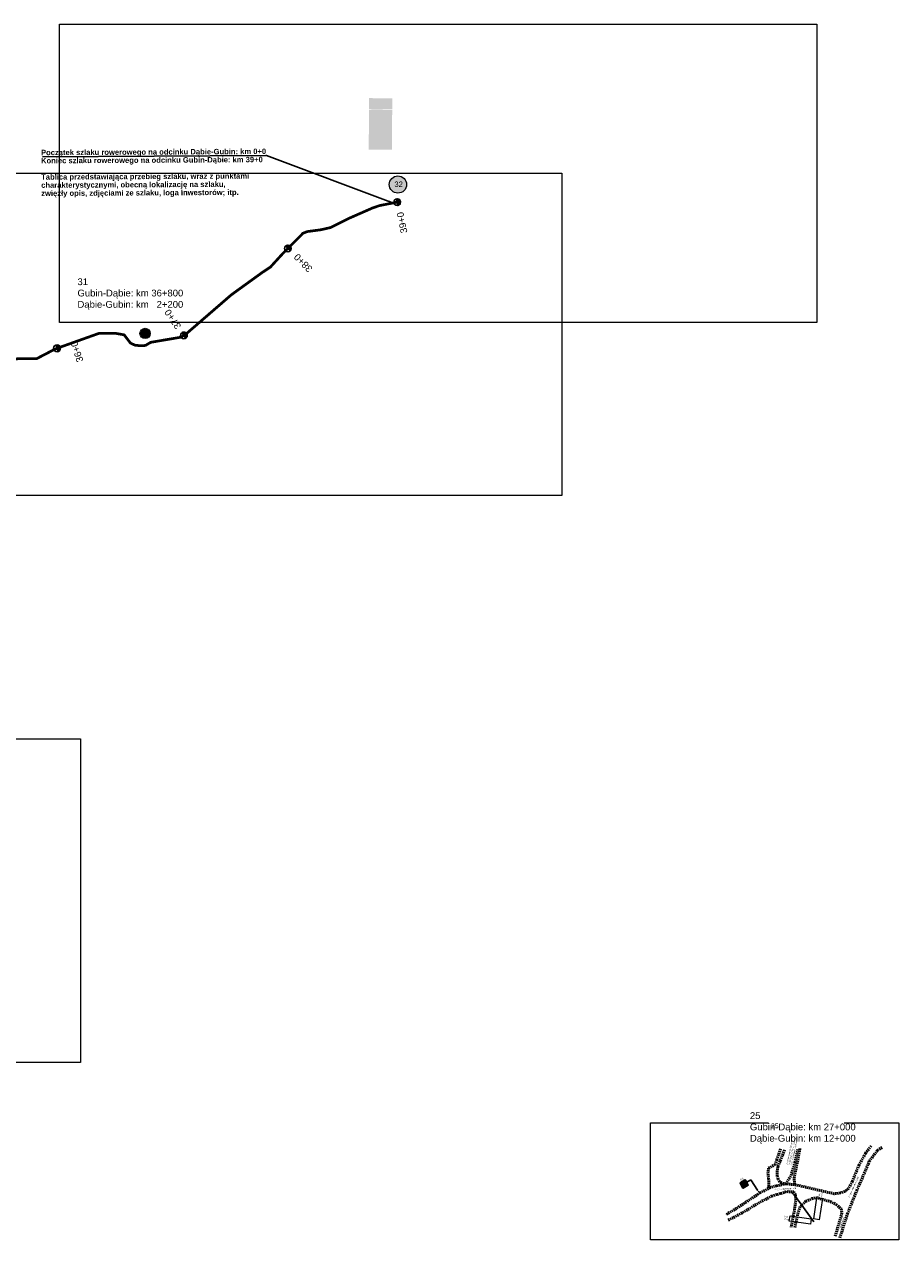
# Model space of a CAD drawing. Header units: millimetres. Extents: x -32728 to 16036, y -21222 to 1675.
# Tile 24 of 58: x 2795 to 3439, y 210 to 1104. Entities that reach past the tile are written whole.
import ezdxf
from ezdxf import colors
from ezdxf.entities.mleader import LeaderData, LeaderLine
from ezdxf.math import Vec2, Vec3

# ---------------------------------------------------------------- set-up
doc = ezdxf.new("R2010")
doc.units = ezdxf.units.MM
doc.header["$XCLIPFRAME"] = 2
doc.linetypes.add('2', pattern=[1.5, 1, -0.5])
for name, color, linetype, lineweight, plot in [('0  podklady', 250, 'Continuous', 5, False), ('0 pomoc', 61, 'Continuous', 30, False), ('pomoc', 2, 'Continuous', 30, False)]:
    doc.layers.add(name, color=color, linetype=linetype, lineweight=lineweight, plot=plot)
for name, color, linetype, true_color in [('0_', 7, 'Continuous', 0x000000), ('ZWTraffic_Color_255_255_255', 7, 'Continuous', 0xffffff), ('ZWTraffic_Grey_0_0_0', 7, 'Continuous', 0x000000), ('ZWTraffic_Grey_1', 7, 'Continuous', 0x4c4c4c), ('ZWTraffic_Grey_255_255_255', 7, 'Continuous', 0xffffff), ('ZWTraffic_Grey_5', 7, 'Continuous', 0x1d1d1d), ('ZWTraffic_Grey_7', 7, 'Continuous', 0x000000)]:
    doc.layers.add(name, color=color, linetype=linetype, true_color=true_color)
for name, color, linetype, lineweight in [('1 podklady', 252, 'Continuous', 5), ('10 znaki pionowe istniejące', 251, 'Continuous', 15), ('10 znaki pionowe projektowane', 1, 'Continuous', 15), ('2 trasa', 5, '2', 50), ('4 opisy', 250, 'Continuous', 5)]:
    doc.layers.add(name, color=color, linetype=linetype, lineweight=lineweight)
for name, color, linetype, lineweight, true_color in [('10 opisy', 7, 'Continuous', 15, 0x000000), ('2 krawedz jezdni', 7, '2', 50, 0x000000), ('4 wymiary', 7, 'Continuous', 15, 0x000000)]:
    doc.layers.add(name, color=color, linetype=linetype, lineweight=lineweight, true_color=true_color)
doc.layers.add('C-DROGI-SYTUACJA-ETYKIETY', color=7, linetype='Continuous')
doc.styles.add('Annotative', font='arial.ttf')
doc.styles.add('ARIAL', font='arial.ttf')
doc.styles.add('Drogowy', font='Drogowa.ttf')
doc.styles.add('plan', font='arial.ttf', dxfattribs={"height": 1})
doc.styles.get("Standard").update_dxf_attribs({"font": 'arial.ttf'})
picture_1 = doc.add_image_def('image7.png', size_in_pixel=(1897, 839))
picture_2 = doc.add_image_def('image9.png', size_in_pixel=(1897, 838))
picture_3 = doc.add_image_def('image10.png', size_in_pixel=(1897, 833))
picture_4 = doc.add_image_def('image118.png', size_in_pixel=(1899, 895))
picture_5 = doc.add_image_def('image99.png', size_in_pixel=(2967, 756))
picture_6 = doc.add_image_def('image100.png', size_in_pixel=(2967, 756))

# ---------------------------------------------------------------- blocks, each defined once
blk = doc.blocks.new('_BoxFilled')
at = {"color": 0, "linetype": 'ByBlock', "lineweight": -2}
blk.add_line((-0.5, 0), (-1, 0), dxfattribs=at)
at = {"color": 0, "linetype": 'ByBlock'}
blk.add_solid([(-0.5, 0.5), (0.5, 0.5), (-0.5, -0.5), (0.5, -0.5)], dxfattribs=at)
blk = doc.blocks.new('Słupek')
h = blk.add_hatch(color=256)
h.paths.add_polyline_path([(-50, -5), (0, -5), (50, -5), (50, -10), (-50, -10)])
h.paths.add_polyline_path([(5, 0, 1), (-5, 0, 1)])
at = {"color": 7}
blk.add_lwpolyline([(-50, -5), (50, -5), (50, -10), (-50, -10)], close=True, dxfattribs=at)
blk.add_circle((0, 0), 5, dxfattribs=at)
blk = doc.blocks.new('P_Opis_Pionowe')
at = {"flags": 1}
for tag, p in [('Wielkość', (0, -1.2)), ('Aktywny', (0, -3.6)), ('Odblaskowość', (0, -2.4)), ('Ilość', (0, -4.8)), ('Dodatkowe', (0, -6)), ('Kilometraż', (0, -7.2)), ('NrDrogi', (0, -8.4))]:
    blk.add_attdef(tag, p, '', height=1, dxfattribs=at)
for tag, p in [('Symbol', (0, 0)), ('Stan', (5, 0))]:
    blk.add_attdef(tag, p, '', height=1)
blk = doc.blocks.new('F-5_1_84404_')
at = {"layer": 'ZWTraffic_Grey_255_255_255'}
h = blk.add_hatch(color=256, dxfattribs=at)
h.dxf.hatch_style = 1
edge = h.paths.add_edge_path()
edge.add_line((-470, 0), (370, 0))
edge.add_ellipse((370, 30), major_axis=(30, 0), ratio=1, start_angle=270, end_angle=360)
edge.add_line((400, 30), (400, 870))
edge.add_ellipse((370, 870), major_axis=(30, 0), ratio=1, start_angle=0, end_angle=90)
edge.add_line((370, 900), (-470, 900))
edge.add_ellipse((-470, 870), major_axis=(30, 0), ratio=1, start_angle=90, end_angle=180)
edge.add_line((-500, 870), (-500, 30))
edge.add_ellipse((-470, 30), major_axis=(30, 0), ratio=1, start_angle=180, end_angle=270)
edge = h.paths.add_edge_path(flags=16)
edge.add_line((-470, 20), (370, 20))
edge.add_ellipse((370, 30), major_axis=(10, 0), ratio=1, start_angle=270, end_angle=360)
edge.add_line((380, 30), (380, 870))
edge.add_ellipse((370, 870), major_axis=(10, 0), ratio=1, start_angle=0, end_angle=90)
edge.add_line((370, 880), (-470, 880))
edge.add_ellipse((-470, 870), major_axis=(10, 0), ratio=1, start_angle=90, end_angle=180)
edge.add_line((-480, 870), (-480, 30))
edge.add_ellipse((-470, 30), major_axis=(10, 0), ratio=1, start_angle=180, end_angle=270)
h = blk.add_hatch(color=256, dxfattribs=at)
h.dxf.hatch_style = 1
edge = h.paths.add_edge_path()
edge.add_line((-245, 845), (-295, 758))
edge.add_line((-295, 758), (-295, 639))
edge.add_ellipse((-245, 440), major_axis=(205, 0), ratio=1, start_angle=104.11695, end_angle=255.88298)
edge.add_line((-295, 241), (-295, 40))
edge.add_line((-295, 40), (-195, 40))
edge.add_line((-195, 40), (-195, 241))
edge.add_ellipse((-245, 440), major_axis=(205, 0), ratio=1, start_angle=284.117, end_angle=435.88304)
edge.add_line((-195, 639), (-195, 758))
edge.add_line((-195, 758), (-245, 845))
edge = h.paths.add_edge_path(flags=16)
edge.add_ellipse((-245, 440), major_axis=(200, 0), ratio=1, start_angle=0, end_angle=360)
at = {"layer": 'ZWTraffic_Grey_5'}
h = blk.add_hatch(color=256, dxfattribs=at)
h.dxf.hatch_style = 1
edge = h.paths.add_edge_path()
edge.add_line((-470, 20), (370, 20))
edge.add_ellipse((370, 30), major_axis=(10, 0), ratio=1, start_angle=270, end_angle=360)
edge.add_line((380, 30), (380, 870))
edge.add_ellipse((370, 870), major_axis=(10, 0), ratio=1, start_angle=0, end_angle=90)
edge.add_line((370, 880), (-470, 880))
edge.add_ellipse((-470, 870), major_axis=(10, 0), ratio=1, start_angle=90, end_angle=180)
edge.add_line((-480, 870), (-480, 30))
edge.add_ellipse((-470, 30), major_axis=(10, 0), ratio=1, start_angle=180, end_angle=270)
edge = h.paths.add_edge_path(flags=16)
edge.add_line((-245, 845), (-295, 758))
edge.add_line((-295, 758), (-295, 639))
edge.add_ellipse((-245, 440), major_axis=(205, 0), ratio=1, start_angle=104.11695, end_angle=255.88298)
edge.add_line((-295, 241), (-295, 40))
edge.add_line((-295, 40), (-195, 40))
edge.add_line((-195, 40), (-195, 241))
edge.add_ellipse((-245, 440), major_axis=(205, 0), ratio=1, start_angle=284.117, end_angle=435.88304)
edge.add_line((-195, 639), (-195, 758))
edge.add_line((-195, 758), (-245, 845))
at = {"layer": '0_'}
blk.add_line((-245, 240), (-245, 240), dxfattribs=at)
at = {"layer": 'ZWTraffic_Grey_255_255_255'}
for points in [[(-470, 0), (370, 0, 0.4142136), (400, 30), (400, 870, 0.4142136), (370, 900), (-470, 900, 0.4142136), (-500, 870), (-500, 30, 0.4142136)], [(-245, 845), (-295, 758), (-295, 639, 0.779643), (-295, 241), (-295, 40), (-195, 40), (-195, 241, 0.779643), (-195, 639), (-195, 758)]]:
    blk.add_lwpolyline(points, format="xyb", close=True, dxfattribs=at)
blk.add_circle((-245, 440), 200, dxfattribs=at)
at = {"layer": 'ZWTraffic_Grey_5'}
blk.add_lwpolyline([(-470, 20), (370, 20, 0.4142136), (380, 30), (380, 870, 0.4142136), (370, 880), (-470, 880, 0.4142136), (-480, 870), (-480, 30, 0.4142136)], format="xyb", close=True, dxfattribs=at)
at = {"layer": 'ZWTraffic_Grey_255_255_255', "style": 'Drogowy'}
for s, insert, char_height, width, attachment_point in [('850', (201, 54), 102, 330, 9), (' m', (249, 54), 72, 123.71, 7)]:
    blk.add_mtext(s, dxfattribs=dict(at, insert=insert, char_height=char_height, width=width, attachment_point=attachment_point))
blk = doc.blocks.new('B-4_0_')
at = {"layer": '0_'}
for points in [[(-293, 360), (-270, 450), (-203, 472), (-203, 495), (-107, 495), (-78, 632), (-40, 669), (25, 579), (112, 557), (112, 529), (172, 529), (168, 483), (141, 483), (161, 452, -0.2731343), (263, 441), (256, 432, -1.2253579), (125, 315), (101, 315), (101, 360, -0.1844831), (127, 427), (110, 427), (49, 315), (-102, 315, -0.767327), (-270, 360)], [(-180, 315, -1), (-180, 405), (-130, 405, 2.618034), (-130, 315)], [(0, 697, 1), (-60, 697, 1)], [(154, 407), (167, 387, 5.7907407), (192, 404), (179, 423, -8.8319197)]]:
    blk.add_lwpolyline(points, format="xyb", close=True, dxfattribs=at)
for points in [[(-28, 500), (-6, 491), (30, 517), (135, 517), (13, 544), (-9, 565)], [(45, 427), (45, 379), (90, 427)]]:
    blk.add_lwpolyline(points, close=True, dxfattribs=at)
blk = doc.blocks.new('B-18_')
at = {"layer": 'ZWTraffic_Grey_1', "linetype": 'Continuous'}
h = blk.add_hatch(color=256, dxfattribs=at)
h.dxf.hatch_style = 1
h.paths.add_polyline_path([(-450, 450, 0.4142136), (0, 0, 0.4142136), (450, 450, 1)])
h.paths.add_polyline_path([(-109, 793, 0.7305723), (-109, 107, 0.155687), (109, 107, 0.7305723), (109, 793, 0.0773774), (0, 810, 0.0773774)], flags=16)
at = {"layer": 'ZWTraffic_Grey_255_255_255', "linetype": 'Continuous'}
h = blk.add_hatch(color=256, dxfattribs=at)
h.dxf.hatch_style = 1
h.paths.add_polyline_path([(-109, 793, 0.7305723), (-109, 107, 0.155687), (109, 107, 0.7305723), (109, 793, 0.0773774), (0, 810, 0.0773774)])
at = {"layer": 'ZWTraffic_Grey_1', "linetype": 'Continuous'}
blk.add_lwpolyline([(450, 450, 1), (-450, 450, 1)], format="xyb", close=True, dxfattribs=at)
at = {"layer": 'ZWTraffic_Grey_7', "linetype": 'Continuous'}
blk.add_lwpolyline([(-109, 107, 0.155687), (109, 107, 0.7305723), (109, 793, 0.0773774), (0, 810, 0.0773774), (-109, 793, 0.7305723)], format="xyb", close=True, dxfattribs=at)
at = {"layer": 'ZWTraffic_Grey_0_0_0', "linetype": 'Continuous', "style": 'Drogowy'}
blk.add_attdef('7t_001', (-214, 292), '', height=315, dxfattribs=at)
blk = doc.blocks.new('B-4_84405_')
at = {"layer": 'ZWTraffic_Grey_0_0_0'}
h = blk.add_hatch(color=256, dxfattribs=at)
h.paths.add_polyline_path([(-60, 697, 1), (0, 697, 1)])
h.paths.add_polyline_path([(25, 579), (-40, 669), (-78, 632), (-107, 495), (-203, 495), (-203, 472), (-270, 450), (-293, 360), (-270, 360, 0.767327), (-102, 315), (49, 315), (110, 427), (127, 427, 0.1844831), (101, 360), (101, 315), (125, 315, 1.2253579), (256, 432), (263, 441, 0.2731343), (161, 452), (141, 483), (168, 483), (172, 529), (112, 529), (112, 557)])
h.paths.add_polyline_path([(-9, 565), (13, 544), (135, 517), (30, 517), (-6, 491), (-28, 500)], flags=16)
h.paths.add_polyline_path([(45, 427), (90, 427), (45, 379)], flags=16)
h.paths.add_polyline_path([(-130, 405), (-180, 405, 1), (-180, 315), (-130, 315, -2.618034)], flags=16)
h.paths.add_polyline_path([(154, 407), (167, 387, 5.7907407), (192, 404), (179, 423, -8.8319197)], flags=16)
at = {"layer": 'ZWTraffic_Grey_1'}
h = blk.add_hatch(color=256, dxfattribs=at)
h.dxf.hatch_style = 1
h.paths.add_polyline_path([(-450, 450, 1), (450, 450, 1)])
h.paths.add_polyline_path([(-360, 450, 1), (360, 450, 1)], flags=16)
h.paths.add_polyline_path([(-293, 360), (-270, 360, 0.767327), (-102, 315), (49, 315), (110, 427), (127, 427, 0.1844831), (101, 360), (101, 315), (125, 315, 1.2253579), (256, 432), (263, 441, 0.2731343), (161, 452), (141, 483), (168, 483), (172, 529), (112, 529), (112, 557), (25, 579), (-40, 669, 0.5189377), (0, 697, 1), (-60, 697, 0.3167097), (-40, 669), (-78, 632), (-107, 495), (-203, 495), (-203, 472), (-270, 450)], flags=0)
h.paths.add_polyline_path([(154, 407), (167, 387, 5.7907407), (192, 404), (179, 423, -8.8319197)], flags=0)
h.paths.add_polyline_path([(-180, 405, 1), (-180, 315), (-130, 315, -2.618034), (-130, 405)], flags=0)
h.paths.add_polyline_path([(-28, 500), (-6, 491), (30, 517), (135, 517), (13, 544), (-9, 565)], flags=0)
h.paths.add_polyline_path([(45, 427), (45, 379), (90, 427)], flags=0)
at = {"layer": 'ZWTraffic_Grey_255_255_255'}
blk.add_hatch(color=256, dxfattribs=at).paths.add_polyline_path([(-360, 450, -1), (360, 450, -1)])
h = blk.add_hatch(color=256, dxfattribs=at)
h.paths.add_polyline_path([(154, 407, 0.8931639), (239, 303, 0.8931639), (179, 423), (192, 404, -0.8421118), (227, 322, -0.8421118), (167, 387)])
h.paths.add_polyline_path([(-180, 315), (-130, 315, -0.6885003), (-247, 360, -0.6885003), (-130, 405), (-180, 405, 1)])
h.paths.add_polyline_path([(-28, 500), (-9, 565), (13, 544), (135, 517), (30, 517), (-6, 491)])
h.paths.add_polyline_path([(45, 379), (90, 427), (45, 427)])
blk.add_lwpolyline([(360, 450, 1), (-360, 450, 1)], format="xyb", close=True, dxfattribs=at)
ref = blk.add_blockref('B-18_', (-10, 4), dxfattribs=dict(xscale=0.9765321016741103, yscale=0.9765321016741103, zscale=0.9765321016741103, rotation=359.9855173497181))
ref.add_attrib('7t_001', '3,5t', (-420, 341), dxfattribs={"layer": 'ZWTraffic_Grey_0_0_0', "linetype": 'Continuous', "height": 307.6, "rotation": 359.98552, "style": 'Drogowy'})
ref = blk.add_blockref('B-18_', (0, 0), dxfattribs=dict(xscale=0.005, yscale=0.005, zscale=0.005))
ref.add_attrib('7t_001', '_bclose', (-4, 2), dxfattribs={"layer": 'ZWTraffic_Grey_0_0_0', "linetype": 'Continuous', "height": 1.57, "style": 'Drogowy'})
ref = blk.add_blockref('B-18_', (0, 0), dxfattribs=dict(xscale=0.005, yscale=0.005, zscale=0.005))
ref.add_attrib('7t_001', '3,5t', (-2, 2), dxfattribs={"layer": 'ZWTraffic_Grey_0_0_0', "linetype": 'Continuous', "height": 1.57, "style": 'Drogowy'})
for p in [(3, 2), (5, 2)]:
    blk.add_blockref('P_Opis_Pionowe', p).add_auto_attribs({'Symbol': 'B-18', 'Stan': 'Ist.'})
at = {"layer": 'ZWTraffic_Color_255_255_255'}
blk.add_blockref('B-4_0_', (0, 0), dxfattribs=at)
blk = doc.blocks.new('F-5_84405_')
at = {"layer": 'pomoc'}
blk.add_blockref('F-5_1_84404_', (0, 0), dxfattribs=at)
at = {"layer": 'pomoc', "xscale": 0.4444444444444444, "yscale": 0.4444444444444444, "zscale": 0.4444444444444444}
blk.add_blockref('B-4_84405_', (-245, 240), dxfattribs=at)

msp = doc.modelspace()

# ---------------------------------------------------------------- hatches: boundary and pattern name
at = {"layer": '4 opisy'}
h = msp.add_hatch(color=255, dxfattribs=at)
h.dxf.hatch_style = 1
h.paths.add_polyline_path([(3076.649, 986.522, 1), (3063.971, 986.522, 1)])
h = msp.add_hatch(color=255, dxfattribs=at)
h.dxf.hatch_style = 1
h.paths.add_polyline_path([(2888.073, 876.96, 1), (2880.517, 876.96, 1)])
at = {"layer": 'C-DROGI-SYTUACJA-ETYKIETY', "transparency": 33554687}
h = msp.add_hatch(color=256, dxfattribs=at)
h.dxf.hatch_style = 1
h.paths.add_polyline_path([(3069.263, 976.012, -1), (3070.252, 971.111)])
h = msp.add_hatch(color=256, dxfattribs=at)
h.dxf.hatch_style = 1
h.paths.add_polyline_path([(2987.56, 941.227, -1), (2991.069, 937.665)])
h = msp.add_hatch(color=256, dxfattribs=at)
h.dxf.hatch_style = 1
h.paths.add_polyline_path([(2911.424, 877.576, -1), (2914.19, 873.41)])
h = msp.add_hatch(color=256, dxfattribs=at)
h.dxf.hatch_style = 1
h.paths.add_polyline_path([(2818.711, 868.392, -1), (2820.273, 863.642)])
at = {"layer": 'ZWTraffic_Color_255_255_255'}
msp.add_hatch(color=256, dxfattribs=at).paths.add_polyline_path([(3048.996, 1041.996), (3049.036, 1050.096), (3066.136, 1050.013), (3066.096, 1041.913)])
h = msp.add_hatch(color=256, dxfattribs=at)
h.dxf.hatch_style = 1
h.paths.add_polyline_path([(3048.95, 1032.546), (3048.851, 1012.297), (3065.951, 1012.213), (3066.094, 1041.463), (3048.994, 1041.546)])

# ---------------------------------------------------------------- linework, layer by layer
at = {"layer": '2 krawedz jezdni', "color": 0}
for points in [[(3362.174, 250.583), (3361.862, 255.539), (3364.899, 270.348), (3366.133, 277.277)], [(3395.479, 211.416), (3401.08, 229.073), (3407.915, 246.302), (3411.712, 254.656), (3417.17, 267.756), (3423.151, 275.825), (3426.711, 277.913)], [(3404.702, 253.013), (3409.434, 264.766), (3414.323, 273.594), (3418.547, 279.195)], [(3351.912, 276.859), (3349.094, 269.087), (3347.937, 265.29), (3343.042, 262.768), (3342.567, 259.831), (3343.042, 255.115), (3343.309, 251.911), (3343.279, 249.211), (3342.745, 247.698)], [(3355.636, 251.131), (3352.505, 251.822), (3351.141, 252.801), (3350.162, 254.521), (3349.361, 257.013), (3349.331, 259.98), (3349.984, 264.014), (3354.878, 276.296)], [(3363.997, 276.613), (3362.431, 266.978), (3359.441, 256.915), (3355.636, 251.131)], [(3404.702, 253.013), (3401.72, 247.6), (3399.124, 245.612), (3396.031, 244.452), (3391.281, 243.844), (3381.119, 246.275), (3362.174, 250.583), (3355.636, 251.131), (3348.98, 249.786), (3344.239, 248.468), (3336.861, 244.546), (3329.267, 239.61), (3319.442, 233.06), (3311.705, 228.456)], [(3313.367, 224.374), (3323.999, 230.07), (3335.532, 236.857), (3345.168, 242.173), (3352.002, 244.119), (3356.511, 245.401), (3361.59, 245.258), (3362.919, 243.36), (3363.109, 238.946), (3362.017, 231.636), (3359.644, 219.248)], [(3362.349, 218.916), (3364.533, 229.168), (3366.431, 234.626), (3370.561, 238.328), (3375.212, 240.322), (3378.108, 241.034), (3388.407, 238.091), (3392.821, 236.05), (3396.429, 232.728), (3397.046, 229.5), (3392.015, 212.413)]]:
    msp.add_lwpolyline(points, dxfattribs=at)
at = {"layer": '2 trasa', "ltscale": 2}
msp.add_lwpolyline([(2786.123, 858.09, 2, 2, 0), (2794.431, 858.448, 2, 2, 0), (2804.458, 858.377, 2, 2, 0), (2818.353, 865.611, 2, 2, 0), (2850.083, 876.927, 2, 2, 0), (2862.688, 876.999, 2, 2, 0), (2868.848, 875.925, 2, 2, 0), (2873.504, 869.837, 2, 2, 0), (2877.085, 868.189, 2, 2, 0), (2882.027, 867.903, 2, 2, 0), (2884.534, 868.118, 2, 2, 0), (2888.401, 870.41, 2, 2, 0), (2910.748, 874.206, 2, 2, 0), (2914.186, 876.354, 2, 2, 0), (2947.734, 905.376, 2, 2, 0), (2970.401, 921.764, 2, 2, 0), (2976.475, 925.774, 2, 2, 0), (2985.07, 935.171, 2, 2, 0), (3000.426, 950.642, 2, 2, 0), (3003.52, 951.903, 2, 2, 0), (3013.834, 953.278, 2, 2, 0), (3020.71, 954.882, 2, 2, 0), (3034.805, 961.873, 2, 2, 0), (3051.766, 969.322, 2, 2, 0), (3056.808, 971.041, 2, 2, 0), (3069.758, 973.562, 0, 0, 0)], format="xyseb", dxfattribs=at)
at = {"layer": '4 opisy', "color": 255}
for centre, radius in [((3070.31, 986.522), 6.339), ((2884.295, 876.96), 3.778)]:
    msp.add_circle(centre, radius, dxfattribs=at)
at = {"layer": 'C-DROGI-SYTUACJA-ETYKIETY', "color": 7, "linetype": 'Continuous'}
for points in [[(3069.254, 976.01), (3070.261, 971.113)], [(2987.553, 941.22), (2991.076, 937.672)], [(2911.41, 877.566), (2914.204, 873.42)], [(2818.733, 868.399), (2820.251, 863.635)]]:
    msp.add_lwpolyline(points, dxfattribs=at)
for centre in [(3069.758, 973.562), (2989.315, 939.446), (2912.807, 875.493), (2819.492, 866.017)]:
    msp.add_circle(centre, 2.5, dxfattribs=at)

# ---------------------------------------------------------------- block references
at = {"layer": '10 znaki pionowe istniejące'}
ref = msp.add_blockref('P_Opis_Pionowe', (3323.782, 253.353), dxfattribs=dict(at, rotation=119.6784899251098))
ref.add_attrib('Symbol', 'F-5', (3323.782, 253.353), dxfattribs={"layer": '0', "height": 1, "rotation": 119.67849})
ref.add_attrib('Stan', 'Ist.', (3324.977, 254.189), dxfattribs={"layer": '0', "height": 1, "rotation": 119.67849})
at = {"layer": '10 znaki pionowe istniejące', "rotation": 119.6784899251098}
for name, p, xscale, yscale, zscale in [('F-5_84405_', (3326.95, 252.338), 0.005, 0.005, 0.005), ('Słupek', (3335.931, 244.784), 0.02, 0.02, 0.02)]:
    msp.add_blockref(name, p, dxfattribs=dict(at, xscale=xscale, yscale=yscale, zscale=zscale))
at = {"layer": '10 znaki pionowe projektowane', "xscale": 0.01217587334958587, "yscale": 0.01217587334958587, "zscale": 0.01217587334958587, "rotation": 250.7716355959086}
msp.add_blockref('Słupek', (3361.095, 244.267), dxfattribs=at)
at = {"layer": '10 znaki pionowe projektowane'}
ref = msp.add_blockref('P_Opis_Pionowe', (3381.95, 244.993), dxfattribs=dict(at, rotation=261.9562756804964))
ref.add_attrib('Symbol', 'R-4d', (3381.95, 244.993), dxfattribs={"layer": '0', "height": 1, "rotation": 10341.956276})
ref.add_attrib('Stan', 'Proj.', (3380.07, 244.455), dxfattribs={"layer": '0', "height": 1, "rotation": 10341.956276})
ref = msp.add_blockref('P_Opis_Pionowe', (3357.729, 225.364), dxfattribs=dict(at, rotation=172.0553109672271))
ref.add_attrib('Symbol', 'R-4d', (3357.729, 225.364), dxfattribs={"layer": '0', "height": 1, "rotation": 10972.055311})
ref.add_attrib('Stan', 'Proj.', (3357.187, 227.244), dxfattribs={"layer": '0', "height": 1, "rotation": 10972.055311})

# ---------------------------------------------------------------- texts
at = {"layer": '0 pomoc', "color": 1, "insert": (2834.522, 917.506), "char_height": 5, "width": 94.7938, "attachment_point": 1}
msp.add_mtext('31\\PGubin-Dąbie: km 36+800\\PDąbie-Gubin: km   2+200', dxfattribs=at)
at = {"layer": '4 opisy', "char_height": 4, "attachment_point": 1}
for s, insert, width in [('\\pxqc;32', (3065.72, 988.742), 10.22983), ('31', (2881.691, 878.936), 8.69418)]:
    msp.add_mtext(s, dxfattribs=dict(at, insert=insert, width=width))
at = {"layer": '4 wymiary', "char_height": 1, "width": 16.73043, "attachment_point": 1, "style": 'plan'}
for s, insert, rotation in [('Droga powiatowa nr 1146F', (3401.618, 241.528), 65.034807), ('Droga powiatowa nr 1146F', (3347.334, 247.63), 2.793348), ('Droga gminna', (3395.048, 218.248), 71.252372)]:
    msp.add_mtext(s, dxfattribs=dict(at, insert=insert, rotation=rotation))
at = {"layer": 'C-DROGI-SYTUACJA-ETYKIETY', "linetype": 'Continuous', "char_height": 5, "width": 23.50273, "attachment_point": 1, "style": 'Annotative'}
for s, insert, rotation in [('{\\fArial|b0|i0|c1|p34;39+0}', (3072.505, 950.291), 101.629271), ('{\\fArial|b0|i0|c1|p34;38+0}', (3004.344, 921.469), 134.792149), ('{\\fArial|b0|i0|c1|p34;37+0}', (2906.947, 879.496), 123.974395), ('{\\fArial|b0|i0|c1|p34;36+0}', (2834.159, 855.217), 107.669604)]:
    msp.add_mtext(s, dxfattribs=dict(at, insert=insert, rotation=rotation))

# ---------------------------------------------------------------- pictures from other files: only their frames are drawn
at = {"layer": '0  podklady'}
image = msp.add_image(picture_4, insert=(3256.085, 210.057), size_in_units=(182.714, 86.113), rotation=0, dxfattribs=at)
image.dxf.flags = 7
at = {"layer": '1 podklady'}
image = msp.add_image(picture_3, insert=(2821.361, 873.305), size_in_units=(557.203, 244.676), dxfattribs=at)
image.set_boundary_path([(-0.5, 45.62), (1896.5, 792.9075)])
image = msp.add_image(picture_2, insert=(2633.777, 748.865), size_in_units=(557.203, 246.144), dxfattribs=at)
image.set_boundary_path([(-0.5, -0.5), (1896.5, 807.7905)])
image = msp.add_image(picture_1, insert=(2283.562, 332.109), size_in_units=(557.203, 246.438), dxfattribs=at)
image.set_boundary_path([(-0.5, -0.5), (1882.6503, 810.124)])
at = {"layer": '10 znaki pionowe projektowane'}
image = msp.add_image(picture_5, insert=(3378.668, 240.872), size_in_units=(15.698, 4), rotation=-98.607352, dxfattribs=at)
image.dxf.flags = 7
image = msp.add_image(picture_6, insert=(3374.415, 225.365), size_in_units=(15.698, 4), rotation=171.491683, dxfattribs=at)
image.dxf.flags = 7

# ---------------------------------------------------------------- meshes
at = {"layer": 'C-DROGI-SYTUACJA-ETYKIETY', "color": 7, "linetype": 'Continuous'}
mesh = msp.add_polyface(dxfattribs=at)
corners = [(3069.254, 976.01), (3069.401, 975.293), (3071.133, 975.649), (3069.401, 975.293), (3069.758, 973.562), (3072.206, 974.066), (3069.401, 975.293), (3071.133, 975.649), (3072.206, 974.066), (3070.114, 971.83), (3071.845, 972.187), (3070.261, 971.113), (3069.758, 973.562), (3070.114, 971.83), (3071.845, 972.187), (3069.758, 973.562), (3072.206, 974.066), (3071.845, 972.187)]
mesh.append_faces([[corners[k] for k in face] for face in [(9, 10, 11)]], dxfattribs={"vtx0": -1, "color": 7})
mesh.append_faces([[corners[k] for k in face] for face in [(6, 7, 8), (15, 16, 17)]], dxfattribs={"vtx0": -1, "vtx2": -1, "color": 7})
mesh.append_faces([[corners[k] for k in face] for face in [(0, 1, 2)]], dxfattribs={"vtx1": -1, "color": 7})
mesh.append_faces([[corners[k] for k in face] for face in [(3, 4, 5), (12, 13, 14)]], dxfattribs={"vtx1": -1, "vtx2": -1, "color": 7})
mesh = msp.add_polyface(dxfattribs=at)
corners = [(2987.553, 941.22), (2988.069, 940.701), (2989.324, 941.946), (2988.069, 940.701), (2989.315, 939.446), (2991.089, 941.207), (2988.069, 940.701), (2989.324, 941.946), (2991.089, 941.207), (2990.56, 938.191), (2991.815, 939.437), (2991.076, 937.672), (2989.315, 939.446), (2990.56, 938.191), (2991.815, 939.437), (2989.315, 939.446), (2991.089, 941.207), (2991.815, 939.437)]
mesh.append_faces([[corners[k] for k in face] for face in [(9, 10, 11)]], dxfattribs={"vtx0": -1, "color": 7})
mesh.append_faces([[corners[k] for k in face] for face in [(6, 7, 8), (15, 16, 17)]], dxfattribs={"vtx0": -1, "vtx2": -1, "color": 7})
mesh.append_faces([[corners[k] for k in face] for face in [(0, 1, 2)]], dxfattribs={"vtx1": -1, "color": 7})
mesh.append_faces([[corners[k] for k in face] for face in [(3, 4, 5), (12, 13, 14)]], dxfattribs={"vtx1": -1, "vtx2": -1, "color": 7})
mesh = msp.add_polyface(dxfattribs=at)
corners = [(2911.41, 877.566), (2911.819, 876.959), (2913.285, 877.947), (2911.819, 876.959), (2912.807, 875.493), (2914.881, 876.89), (2911.819, 876.959), (2913.285, 877.947), (2914.881, 876.89), (2913.795, 874.027), (2915.261, 875.015), (2914.204, 873.42), (2912.807, 875.493), (2913.795, 874.027), (2915.261, 875.015), (2912.807, 875.493), (2914.881, 876.89), (2915.261, 875.015)]
mesh.append_faces([[corners[k] for k in face] for face in [(9, 10, 11)]], dxfattribs={"vtx0": -1, "color": 7})
mesh.append_faces([[corners[k] for k in face] for face in [(6, 7, 8), (15, 16, 17)]], dxfattribs={"vtx0": -1, "vtx2": -1, "color": 7})
mesh.append_faces([[corners[k] for k in face] for face in [(0, 1, 2)]], dxfattribs={"vtx1": -1, "color": 7})
mesh.append_faces([[corners[k] for k in face] for face in [(3, 4, 5), (12, 13, 14)]], dxfattribs={"vtx1": -1, "vtx2": -1, "color": 7})
mesh = msp.add_polyface(dxfattribs=at)
corners = [(2818.733, 868.399), (2818.955, 867.701), (2820.64, 868.238), (2818.955, 867.701), (2819.492, 866.017), (2821.874, 866.776), (2818.955, 867.701), (2820.64, 868.238), (2821.874, 866.776), (2820.029, 864.333), (2821.713, 864.869), (2820.251, 863.635), (2819.492, 866.017), (2820.029, 864.333), (2821.713, 864.869), (2819.492, 866.017), (2821.874, 866.776), (2821.713, 864.869)]
mesh.append_faces([[corners[k] for k in face] for face in [(9, 10, 11)]], dxfattribs={"vtx0": -1, "color": 7})
mesh.append_faces([[corners[k] for k in face] for face in [(6, 7, 8), (15, 16, 17)]], dxfattribs={"vtx0": -1, "vtx2": -1, "color": 7})
mesh.append_faces([[corners[k] for k in face] for face in [(0, 1, 2)]], dxfattribs={"vtx1": -1, "color": 7})
mesh.append_faces([[corners[k] for k in face] for face in [(3, 4, 5), (12, 13, 14)]], dxfattribs={"vtx1": -1, "vtx2": -1, "color": 7})

# ---------------------------------------------------------------- leaders
at = {"layer": '10 opisy'}
ml = msp.add_multileader_mtext('Standard', dxfattribs=at)
ml.set_content('{\\fArial|b1|i0|c0|p34;Początek szlaku rowerowego na odcinku Dąbie-Gubin: km 0+0\\PKoniec szlaku rowerowego na odcinku Gubin-Dąbie: km 39+0\\P\\PTablica przedstawiająca przebieg szlaku, wraz z punktami \\Pcharakterystycznymi, obecną lokalizację na szlaku, \\Pzwięzły opis, zdjęciami ze szlaku, loga Inwestorów; itp.}', color=256, style='ARIAL')
ml.set_leader_properties(color=256)
ml.set_arrow_properties(name='BOXFILLED')
ml.build(insert=Vec2(0, 0))
ml.multileader.update_dxf_attribs({"has_text_frame": 1, "text_left_attachment_type": 0, "text_right_attachment_type": 6, "text_bottom_attachment_type": 10, "dogleg_length": 0.36, "arrow_head_size": 0})
ctx = ml.context
ctx.base_point, ctx.arrow_head_size, ctx.landing_gap_size, ctx.plane_origin, ctx.plane_x_axis, ctx.plane_y_axis = Vec3(2807.173, 1012.091), 0, 0.5, Vec3(2970.642, 1015.759), Vec3(0.9999861, 0.0052726), Vec3(-0.0052726, 0.9999861)
ctx.left_attachment, ctx.right_attachment, ctx.top_attachment = 0, 6, 10
notes = []
notes.append((ctx, [(0, (1, 1, 0), (2973.54, 1007.793), (-0.9999861, -0.0052726), 0.36, [(0, [(3065.024, 973.663)], 0, [])])]))
ctx.mtext.insert, ctx.mtext.text_direction, ctx.mtext.rotation, ctx.mtext.line_spacing_factor, ctx.mtext.flow_direction = Vec3(2807.673, 1012.094), Vec3(0.9999861, 0.0052726), 0.0052726, 0.9, 5
at = {"layer": '10 znaki pionowe istniejące'}
ml = msp.add_multileader_mtext('Standard', dxfattribs=at)
ml.set_content('', color=256)
ml.set_leader_properties()
ml.build(insert=Vec2(0, 0))
ml.multileader.update_dxf_attribs({"has_dogleg": 0, "arrow_head_size": 2})
ctx = ml.context
ctx.base_point, ctx.arrow_head_size, ctx.plane_origin = Vec3(3322.95, 252.338), 2, Vec3(7.246, 4.942)
ctx.text_align_type = 2
notes.append((ctx, [(0, (1, 1, 0), (3334.95, 252.338), (-1, 0), 8, [(0, [(3335.931, 244.784), (3329.933, 254.194)], 256, [])])]))
ctx.mtext.insert, ctx.mtext.alignment, ctx.mtext.flow_direction = Vec3(3324.95, 254.338), 3, 5
at = {"layer": '10 znaki pionowe projektowane'}
ml = msp.add_multileader_mtext('Standard', dxfattribs=at)
ml.set_content('', color=256)
ml.set_leader_properties()
ml.build(insert=Vec2(0, 0))
ml.multileader.update_dxf_attribs({"has_dogleg": 0, "arrow_head_size": 0.8})
ctx = ml.context
ctx.base_point, ctx.char_height, ctx.arrow_head_size, ctx.landing_gap_size, ctx.plane_origin, ctx.plane_x_axis, ctx.plane_y_axis = Vec3(3376.477, 223.247), 0.8, 0.8, 0.4, Vec3(3395.246, 401.617), Vec3(-0.6904902, -0.7233418), Vec3(0.7233418, -0.6904902)
notes.append((ctx, [(0, (1, 1, 0), (3377.582, 224.404), (-0.6904902, -0.7233418), 1.6, [(0, [(3361.031, 244.293), (3365.579, 238.137)], 256, [])])]))
ctx.mtext.insert, ctx.mtext.text_direction, ctx.mtext.rotation, ctx.mtext.flow_direction = Vec3(3376.491, 222.681), Vec3(-0.6904902, -0.7233418), 3.9502225, 5
for ctx, leaders in notes:
    for number, flags, end, landing, length, lines in leaders:
        leader = LeaderData()
        leader.index, (leader.has_last_leader_line, leader.has_dogleg_vector, leader.attachment_direction) = number, flags
        leader.last_leader_point, leader.dogleg_vector, leader.dogleg_length = Vec3(end), Vec3(landing), length
        for number, points, colour, breaks in lines:
            line = LeaderLine()
            line.index, line.vertices, line.color, line.breaks = number, Vec3.list(points), colors.encode_raw_color(colour), breaks
            leader.lines.append(line)
        ctx.leaders.append(leader)

# ---------------------------------------------------------------- next in the draw order: texts
at = {"layer": '0  podklady', "color": 1, "insert": (3344.852, 295.632), "char_height": 3.636, "width": 51.91881, "attachment_point": 1, "bg_fill": 2}
msp.add_mtext('25', dxfattribs=at)
at = {"layer": '4 wymiary', "insert": (3356.041, 265.663), "char_height": 1, "width": 20.39772, "attachment_point": 1, "rotation": 77.470427, "style": 'plan', "bg_fill": 2}
msp.add_mtext('Przebieg starej linii kolejowej \\Pnr 365 Stary Raduszec - Łęknica\\POdcinek Bobrowice - Dychów', dxfattribs=at)

# ---------------------------------------------------------------- next in the draw order: texts
at = {"layer": '0 pomoc', "color": 1, "insert": (3329.31, 303.879), "char_height": 5, "width": 94.7938, "attachment_point": 1}
msp.add_mtext('25\\PGubin-Dąbie: km 27+000\\PDąbie-Gubin: km 12+000', dxfattribs=at)

doc.saveas('drawing.dxf')
